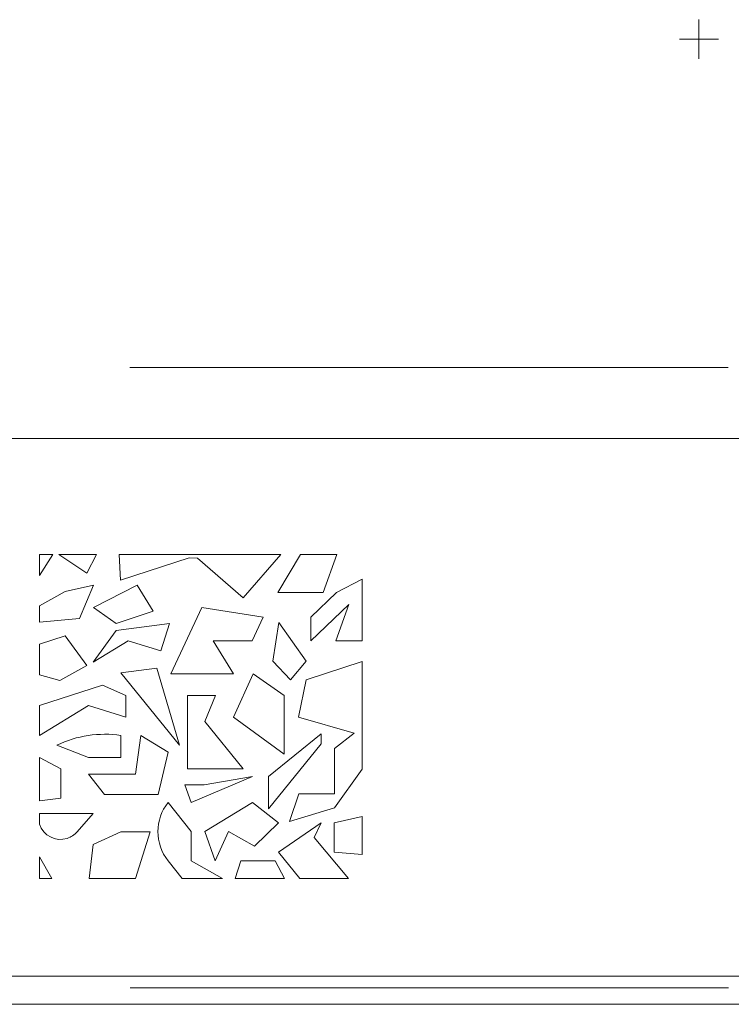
# Model space of a CAD drawing. Header units: inches. Extents: x -35 to 647, y 178 to 608.
# Tile 66 of 125: x 74.49 to 81.77, y 551.04 to 561.11. Entities that reach past the tile are written whole.
import ezdxf

# ---------------------------------------------------------------- set-up
doc = ezdxf.new("R2010")
doc.units = ezdxf.units.IN
doc.header["$MEASUREMENT"] = 0
doc.layers.add('1', color=7, linetype='Continuous')

# ---------------------------------------------------------------- blocks, each defined once
blk = doc.blocks.new('block 361')
at = {"layer": '1', "color": 155, "lineweight": 18, "true_color": 0x4c7299}
blk.add_lwpolyline([(74.887, 555.636), (75.272, 555.636)], dxfattribs=at)
blk = doc.blocks.new('block 660')
at = {"layer": '1', "color": 155, "lineweight": 18, "true_color": 0x4c7299}
blk.add_lwpolyline([(77.128, 555.247), (77.359, 555.636)], dxfattribs=at)
blk = doc.blocks.new('block 661')
at = {"layer": '1', "color": 155, "lineweight": 18, "true_color": 0x4c7299}
blk.add_lwpolyline([(77.59, 555.247), (77.128, 555.247)], dxfattribs=at)
blk = doc.blocks.new('block 662')
at = {"layer": '1', "color": 155, "lineweight": 18, "true_color": 0x4c7299}
blk.add_lwpolyline([(77.731, 555.636), (77.59, 555.247)], dxfattribs=at)
blk = doc.blocks.new('block 663')
at = {"layer": '1', "color": 155, "lineweight": 18, "true_color": 0x4c7299}
blk.add_lwpolyline([(77.359, 555.636), (77.731, 555.636)], dxfattribs=at)
blk = doc.blocks.new('block 664')
at = {"layer": '1', "color": 155, "lineweight": 18, "true_color": 0x4c7299}
blk.add_lwpolyline([(77.074, 554.545), (77.256, 554.356)], dxfattribs=at)
blk = doc.blocks.new('block 665')
at = {"layer": '1', "color": 155, "lineweight": 18, "true_color": 0x4c7299}
blk.add_lwpolyline([(77.256, 554.356), (77.418, 554.545)], dxfattribs=at)
blk = doc.blocks.new('block 666')
at = {"layer": '1', "color": 155, "lineweight": 18, "true_color": 0x4c7299}
blk.add_lwpolyline([(77.418, 554.545), (77.136, 554.94)], dxfattribs=at)
blk = doc.blocks.new('block 667')
at = {"layer": '1', "color": 155, "lineweight": 18, "true_color": 0x4c7299}
blk.add_lwpolyline([(77.136, 554.94), (77.074, 554.545)], dxfattribs=at)
blk = doc.blocks.new('block 668')
at = {"layer": '1', "color": 155, "lineweight": 18, "true_color": 0x4c7299}
blk.add_lwpolyline([(76.241, 552.505), (76.562, 552.323)], dxfattribs=at)
blk = doc.blocks.new('block 669')
at = {"layer": '1', "color": 155, "lineweight": 18, "true_color": 0x4c7299}
blk.add_lwpolyline([(76.148, 552.323), (76.004, 552.505)], dxfattribs=at)
blk = doc.blocks.new('block 670')
at = {"layer": '1', "color": 155, "lineweight": 18, "true_color": 0x4c7299}
blk.add_lwpolyline([(76.562, 552.323), (76.148, 552.323)], dxfattribs=at)
blk = doc.blocks.new('block 671')
at = {"layer": '1', "color": 155, "lineweight": 18, "true_color": 0x4c7299}
blk.add_lwpolyline([(75.82, 552.8), (75.671, 552.323)], dxfattribs=at)
blk = doc.blocks.new('block 672')
at = {"layer": '1', "color": 155, "lineweight": 18, "true_color": 0x4c7299}
blk.add_lwpolyline([(75.522, 552.8), (75.82, 552.8)], dxfattribs=at)
blk = doc.blocks.new('block 673')
at = {"layer": '1', "color": 155, "lineweight": 18, "true_color": 0x4c7299}
blk.add_lwpolyline([(75.238, 552.669), (75.522, 552.8)], dxfattribs=at)
blk = doc.blocks.new('block 674')
at = {"layer": '1', "color": 155, "lineweight": 18, "true_color": 0x4c7299}
blk.add_lwpolyline([(75.096, 554.982), (74.688, 554.944)], dxfattribs=at)
blk = doc.blocks.new('block 675')
at = {"layer": '1', "color": 155, "lineweight": 18, "true_color": 0x4c7299}
blk.add_lwpolyline([(75.242, 555.323), (75.096, 554.982)], dxfattribs=at)
blk = doc.blocks.new('block 676')
at = {"layer": '1', "color": 155, "lineweight": 18, "true_color": 0x4c7299}
blk.add_lwpolyline([(74.95, 555.258), (75.242, 555.323)], dxfattribs=at)
blk = doc.blocks.new('block 677')
at = {"layer": '1', "color": 155, "lineweight": 18, "true_color": 0x4c7299}
blk.add_lwpolyline([(74.688, 555.113), (74.95, 555.258)], dxfattribs=at)
blk = doc.blocks.new('block 678')
at = {"layer": '1', "color": 155, "lineweight": 18, "true_color": 0x4c7299}
blk.add_lwpolyline([(74.688, 554.944), (74.688, 555.113)], dxfattribs=at)
blk = doc.blocks.new('block 679')
at = {"layer": '1', "color": 155, "lineweight": 18, "true_color": 0x4c7299}
blk.add_lwpolyline([(75.573, 553.973), (75.188, 554.091)], dxfattribs=at)
blk = doc.blocks.new('block 680')
at = {"layer": '1', "color": 155, "lineweight": 18, "true_color": 0x4c7299}
blk.add_lwpolyline([(75.573, 554.195), (75.573, 553.973)], dxfattribs=at)
blk = doc.blocks.new('block 681')
at = {"layer": '1', "color": 155, "lineweight": 18, "true_color": 0x4c7299}
blk.add_lwpolyline([(75.332, 554.299), (75.573, 554.195)], dxfattribs=at)
blk = doc.blocks.new('block 682')
at = {"layer": '1', "color": 155, "lineweight": 18, "true_color": 0x4c7299}
blk.add_lwpolyline([(74.688, 554.091), (75.332, 554.299)], dxfattribs=at)
blk = doc.blocks.new('block 683')
at = {"layer": '1', "color": 155, "lineweight": 18, "true_color": 0x4c7299}
blk.add_lwpolyline([(75.188, 554.091), (74.688, 553.786)], dxfattribs=at)
blk = doc.blocks.new('block 684')
at = {"layer": '1', "color": 155, "lineweight": 18, "true_color": 0x4c7299}
blk.add_lwpolyline([(74.816, 552.323), (74.688, 552.323)], dxfattribs=at)
blk = doc.blocks.new('block 685')
at = {"layer": '1', "color": 155, "lineweight": 18, "true_color": 0x4c7299}
blk.add_lwpolyline([(74.688, 552.544), (74.816, 552.323)], dxfattribs=at)
blk = doc.blocks.new('block 686')
at = {"layer": '1', "color": 155, "lineweight": 18, "true_color": 0x4c7299}
blk.add_lwpolyline([(74.688, 552.323), (74.688, 552.544)], dxfattribs=at)
blk = doc.blocks.new('block 687')
at = {"layer": '1', "color": 155, "lineweight": 18, "true_color": 0x4c7299}
blk.add_lwpolyline([(75.074, 552.8), (75.238, 552.989)], dxfattribs=at)
blk = doc.blocks.new('block 688')
at = {"layer": '1', "color": 155, "lineweight": 18, "true_color": 0x4c7299}
blk.add_lwpolyline([(74.688, 552.989), (74.688, 552.88)], dxfattribs=at)
blk = doc.blocks.new('block 689')
at = {"layer": '1', "color": 155, "lineweight": 18, "true_color": 0x4c7299}
blk.add_lwpolyline([(75.188, 553.559), (75.522, 553.559)], dxfattribs=at)
blk = doc.blocks.new('block 690')
at = {"layer": '1', "color": 155, "lineweight": 18, "true_color": 0x4c7299}
blk.add_lwpolyline([(75.522, 553.559), (75.522, 553.786)], dxfattribs=at)
blk = doc.blocks.new('block 691')
at = {"layer": '1', "color": 155, "lineweight": 18, "true_color": 0x4c7299}
blk.add_lwpolyline([(74.867, 553.687), (75.188, 553.559)], dxfattribs=at)
blk = doc.blocks.new('block 692')
at = {"layer": '1', "color": 155, "lineweight": 18, "true_color": 0x4c7299}
blk.add_lwpolyline([(75.237, 554.537), (75.595, 554.755)], dxfattribs=at)
blk = doc.blocks.new('block 693')
at = {"layer": '1', "color": 155, "lineweight": 18, "true_color": 0x4c7299}
blk.add_lwpolyline([(75.595, 554.755), (75.929, 554.65)], dxfattribs=at)
blk = doc.blocks.new('block 694')
at = {"layer": '1', "color": 155, "lineweight": 18, "true_color": 0x4c7299}
blk.add_lwpolyline([(75.929, 554.65), (76.018, 554.932)], dxfattribs=at)
blk = doc.blocks.new('block 695')
at = {"layer": '1', "color": 155, "lineweight": 18, "true_color": 0x4c7299}
blk.add_lwpolyline([(76.018, 554.932), (75.473, 554.861)], dxfattribs=at)
blk = doc.blocks.new('block 696')
at = {"layer": '1', "color": 155, "lineweight": 18, "true_color": 0x4c7299}
blk.add_lwpolyline([(75.473, 554.861), (75.237, 554.537)], dxfattribs=at)
blk = doc.blocks.new('block 697')
at = {"layer": '1', "color": 155, "lineweight": 18, "true_color": 0x4c7299}
blk.add_lwpolyline([(75.522, 554.426), (76.12, 553.687)], dxfattribs=at)
blk = doc.blocks.new('block 698')
at = {"layer": '1', "color": 155, "lineweight": 18, "true_color": 0x4c7299}
blk.add_lwpolyline([(76.12, 553.687), (75.888, 554.473)], dxfattribs=at)
blk = doc.blocks.new('block 699')
at = {"layer": '1', "color": 155, "lineweight": 18, "true_color": 0x4c7299}
blk.add_lwpolyline([(75.888, 554.473), (75.522, 554.426)], dxfattribs=at)
blk = doc.blocks.new('block 700')
at = {"layer": '1', "color": 155, "lineweight": 18, "true_color": 0x4c7299}
blk.add_lwpolyline([(76.241, 553.101), (76.866, 553.367)], dxfattribs=at)
blk = doc.blocks.new('block 701')
at = {"layer": '1', "color": 155, "lineweight": 18, "true_color": 0x4c7299}
blk.add_lwpolyline([(76.866, 553.367), (76.374, 553.28)], dxfattribs=at)
blk = doc.blocks.new('block 702')
at = {"layer": '1', "color": 155, "lineweight": 18, "true_color": 0x4c7299}
blk.add_lwpolyline([(76.374, 553.28), (76.176, 553.28)], dxfattribs=at)
blk = doc.blocks.new('block 703')
at = {"layer": '1', "color": 155, "lineweight": 18, "true_color": 0x4c7299}
blk.add_lwpolyline([(76.176, 553.28), (76.241, 553.101)], dxfattribs=at)
blk = doc.blocks.new('block 704')
at = {"layer": '1', "color": 155, "lineweight": 18, "true_color": 0x4c7299}
blk.add_lwpolyline([(76.484, 552.505), (76.623, 552.803)], dxfattribs=at)
blk = doc.blocks.new('block 705')
at = {"layer": '1', "color": 155, "lineweight": 18, "true_color": 0x4c7299}
blk.add_lwpolyline([(76.623, 552.803), (76.887, 552.654)], dxfattribs=at)
blk = doc.blocks.new('block 706')
at = {"layer": '1', "color": 155, "lineweight": 18, "true_color": 0x4c7299}
blk.add_lwpolyline([(76.887, 552.654), (77.132, 552.891)], dxfattribs=at)
blk = doc.blocks.new('block 707')
at = {"layer": '1', "color": 155, "lineweight": 18, "true_color": 0x4c7299}
blk.add_lwpolyline([(77.132, 552.891), (76.866, 553.101)], dxfattribs=at)
blk = doc.blocks.new('block 708')
at = {"layer": '1', "color": 155, "lineweight": 18, "true_color": 0x4c7299}
blk.add_lwpolyline([(76.866, 553.101), (76.38, 552.803)], dxfattribs=at)
blk = doc.blocks.new('block 709')
at = {"layer": '1', "color": 155, "lineweight": 18, "true_color": 0x4c7299}
blk.add_lwpolyline([(76.38, 552.803), (76.484, 552.505)], dxfattribs=at)
blk = doc.blocks.new('block 710')
at = {"layer": '1', "color": 155, "lineweight": 18, "true_color": 0x4c7299}
blk.add_lwpolyline([(76.672, 553.973), (77.191, 553.596)], dxfattribs=at)
blk = doc.blocks.new('block 711')
at = {"layer": '1', "color": 155, "lineweight": 18, "true_color": 0x4c7299}
blk.add_lwpolyline([(77.191, 553.596), (77.191, 554.194)], dxfattribs=at)
blk = doc.blocks.new('block 712')
at = {"layer": '1', "color": 155, "lineweight": 18, "true_color": 0x4c7299}
blk.add_lwpolyline([(77.191, 554.194), (76.874, 554.415)], dxfattribs=at)
blk = doc.blocks.new('block 713')
at = {"layer": '1', "color": 155, "lineweight": 18, "true_color": 0x4c7299}
blk.add_lwpolyline([(76.874, 554.415), (76.672, 553.973)], dxfattribs=at)
blk = doc.blocks.new('block 714')
at = {"layer": '1', "color": 155, "lineweight": 18, "true_color": 0x4c7299}
blk.add_lwpolyline([(77.497, 552.742), (77.57, 552.891)], dxfattribs=at)
blk = doc.blocks.new('block 715')
at = {"layer": '1', "color": 155, "lineweight": 18, "true_color": 0x4c7299}
blk.add_lwpolyline([(77.57, 552.891), (77.132, 552.592)], dxfattribs=at)
blk = doc.blocks.new('block 716')
at = {"layer": '1', "color": 155, "lineweight": 18, "true_color": 0x4c7299}
blk.add_lwpolyline([(77.132, 552.592), (77.351, 552.323)], dxfattribs=at)
blk = doc.blocks.new('block 717')
at = {"layer": '1', "color": 155, "lineweight": 18, "true_color": 0x4c7299}
blk.add_lwpolyline([(77.351, 552.323), (77.851, 552.323)], dxfattribs=at)
blk = doc.blocks.new('block 718')
at = {"layer": '1', "color": 155, "lineweight": 18, "true_color": 0x4c7299}
blk.add_lwpolyline([(77.851, 552.323), (77.497, 552.742)], dxfattribs=at)
blk = doc.blocks.new('block 719')
at = {"layer": '1', "color": 155, "lineweight": 18, "true_color": 0x4c7299}
blk.add_lwpolyline([(77.726, 555.247), (77.464, 554.996)], dxfattribs=at)
blk = doc.blocks.new('block 720')
at = {"layer": '1', "color": 155, "lineweight": 18, "true_color": 0x4c7299}
blk.add_lwpolyline([(77.464, 554.996), (77.464, 554.753)], dxfattribs=at)
blk = doc.blocks.new('block 721')
at = {"layer": '1', "color": 155, "lineweight": 18, "true_color": 0x4c7299}
blk.add_lwpolyline([(77.464, 554.753), (77.853, 555.126)], dxfattribs=at)
blk = doc.blocks.new('block 722')
at = {"layer": '1', "color": 155, "lineweight": 18, "true_color": 0x4c7299}
blk.add_lwpolyline([(77.853, 555.126), (77.719, 554.755)], dxfattribs=at)
blk = doc.blocks.new('block 723')
at = {"layer": '1', "color": 155, "lineweight": 18, "true_color": 0x4c7299}
blk.add_lwpolyline([(77.719, 554.755), (77.988, 554.755)], dxfattribs=at)
blk = doc.blocks.new('block 724')
at = {"layer": '1', "color": 155, "lineweight": 18, "true_color": 0x4c7299}
blk.add_lwpolyline([(77.988, 554.755), (77.988, 555.385)], dxfattribs=at)
blk = doc.blocks.new('block 725')
at = {"layer": '1', "color": 155, "lineweight": 18, "true_color": 0x4c7299}
blk.add_lwpolyline([(77.988, 555.385), (77.726, 555.247)], dxfattribs=at)
blk = doc.blocks.new('block 726')
at = {"layer": '1', "color": 155, "lineweight": 18, "true_color": 0x4c7299}
blk.add_lwpolyline([(97.988, 556.823), (59.988, 556.823)], dxfattribs=at)
blk = doc.blocks.new('block 728')
at = {"layer": '1', "color": 155, "lineweight": 18, "true_color": 0x4c7299}
blk.add_lwpolyline([(59.988, 551.323), (97.988, 551.323)], dxfattribs=at)
blk = doc.blocks.new('block 730')
at = {"layer": '1', "color": 155, "lineweight": 18, "true_color": 0x4c7299}
blk.add_lwpolyline([(74.906, 553.145), (74.688, 553.118)], dxfattribs=at)
blk = doc.blocks.new('block 731')
at = {"layer": '1', "color": 155, "lineweight": 18, "true_color": 0x4c7299}
blk.add_lwpolyline([(74.906, 553.444), (74.906, 553.145)], dxfattribs=at)
blk = doc.blocks.new('block 732')
at = {"layer": '1', "color": 155, "lineweight": 18, "true_color": 0x4c7299}
blk.add_lwpolyline([(74.688, 553.559), (74.906, 553.444)], dxfattribs=at)
blk = doc.blocks.new('block 733')
at = {"layer": '1', "color": 155, "lineweight": 18, "true_color": 0x4c7299}
blk.add_lwpolyline([(74.688, 553.118), (74.688, 553.559)], dxfattribs=at)
blk = doc.blocks.new('block 734')
at = {"layer": '1', "color": 155, "lineweight": 18, "true_color": 0x4c7299}
blk.add_lwpolyline([(74.896, 554.348), (74.688, 554.406)], dxfattribs=at)
blk = doc.blocks.new('block 735')
at = {"layer": '1', "color": 155, "lineweight": 18, "true_color": 0x4c7299}
blk.add_lwpolyline([(75.172, 554.501), (74.896, 554.348)], dxfattribs=at)
blk = doc.blocks.new('block 736')
at = {"layer": '1', "color": 155, "lineweight": 18, "true_color": 0x4c7299}
blk.add_lwpolyline([(74.95, 554.806), (75.172, 554.501)], dxfattribs=at)
blk = doc.blocks.new('block 737')
at = {"layer": '1', "color": 155, "lineweight": 18, "true_color": 0x4c7299}
blk.add_lwpolyline([(74.688, 554.721), (74.95, 554.806)], dxfattribs=at)
blk = doc.blocks.new('block 738')
at = {"layer": '1', "color": 155, "lineweight": 18, "true_color": 0x4c7299}
blk.add_lwpolyline([(74.688, 554.406), (74.688, 554.721)], dxfattribs=at)
blk = doc.blocks.new('block 739')
at = {"layer": '1', "color": 155, "lineweight": 18, "true_color": 0x4c7299}
blk.add_lwpolyline([(74.688, 555.636), (74.688, 555.423)], dxfattribs=at)
blk = doc.blocks.new('block 740')
at = {"layer": '1', "color": 155, "lineweight": 18, "true_color": 0x4c7299}
blk.add_lwpolyline([(74.688, 555.423), (74.825, 555.636)], dxfattribs=at)
blk = doc.blocks.new('block 741')
at = {"layer": '1', "color": 155, "lineweight": 18, "true_color": 0x4c7299}
blk.add_lwpolyline([(75.172, 555.447), (74.887, 555.636)], dxfattribs=at)
blk = doc.blocks.new('block 742')
at = {"layer": '1', "color": 155, "lineweight": 18, "true_color": 0x4c7299}
blk.add_lwpolyline([(75.355, 553.183), (75.904, 553.183)], dxfattribs=at)
blk = doc.blocks.new('block 743')
at = {"layer": '1', "color": 155, "lineweight": 18, "true_color": 0x4c7299}
blk.add_lwpolyline([(75.904, 553.183), (76.004, 553.614)], dxfattribs=at)
blk = doc.blocks.new('block 744')
at = {"layer": '1', "color": 155, "lineweight": 18, "true_color": 0x4c7299}
blk.add_lwpolyline([(76.004, 553.614), (75.726, 553.786)], dxfattribs=at)
blk = doc.blocks.new('block 745')
at = {"layer": '1', "color": 155, "lineweight": 18, "true_color": 0x4c7299}
blk.add_lwpolyline([(75.726, 553.786), (75.67, 553.39)], dxfattribs=at)
blk = doc.blocks.new('block 746')
at = {"layer": '1', "color": 155, "lineweight": 18, "true_color": 0x4c7299}
blk.add_lwpolyline([(75.67, 553.39), (75.188, 553.39)], dxfattribs=at)
blk = doc.blocks.new('block 747')
at = {"layer": '1', "color": 155, "lineweight": 18, "true_color": 0x4c7299}
blk.add_lwpolyline([(75.188, 553.39), (75.355, 553.183)], dxfattribs=at)
blk = doc.blocks.new('block 748')
at = {"layer": '1', "color": 155, "lineweight": 18, "true_color": 0x4c7299}
blk.add_lwpolyline([(75.473, 554.932), (75.851, 555.056)], dxfattribs=at)
blk = doc.blocks.new('block 749')
at = {"layer": '1', "color": 155, "lineweight": 18, "true_color": 0x4c7299}
blk.add_lwpolyline([(75.851, 555.056), (75.688, 555.323)], dxfattribs=at)
blk = doc.blocks.new('block 750')
at = {"layer": '1', "color": 155, "lineweight": 18, "true_color": 0x4c7299}
blk.add_lwpolyline([(75.688, 555.323), (75.242, 555.096)], dxfattribs=at)
blk = doc.blocks.new('block 751')
at = {"layer": '1', "color": 155, "lineweight": 18, "true_color": 0x4c7299}
blk.add_lwpolyline([(75.242, 555.096), (75.473, 554.932)], dxfattribs=at)
blk = doc.blocks.new('block 752')
at = {"layer": '1', "color": 155, "lineweight": 18, "true_color": 0x4c7299}
blk.add_lwpolyline([(75.518, 555.375), (75.502, 555.636)], dxfattribs=at)
blk = doc.blocks.new('block 753')
at = {"layer": '1', "color": 155, "lineweight": 18, "true_color": 0x4c7299}
blk.add_lwpolyline([(76.219, 555.604), (75.518, 555.375)], dxfattribs=at)
blk = doc.blocks.new('block 754')
at = {"layer": '1', "color": 155, "lineweight": 18, "true_color": 0x4c7299}
blk.add_lwpolyline([(76.305, 555.598), (76.219, 555.604)], dxfattribs=at)
blk = doc.blocks.new('block 755')
at = {"layer": '1', "color": 155, "lineweight": 18, "true_color": 0x4c7299}
blk.add_lwpolyline([(76.771, 555.193), (76.305, 555.598)], dxfattribs=at)
blk = doc.blocks.new('block 756')
at = {"layer": '1', "color": 155, "lineweight": 18, "true_color": 0x4c7299}
blk.add_lwpolyline([(77.156, 555.636), (76.771, 555.193)], dxfattribs=at)
blk = doc.blocks.new('block 757')
at = {"layer": '1', "color": 155, "lineweight": 18, "true_color": 0x4c7299}
blk.add_lwpolyline([(75.502, 555.636), (77.156, 555.636)], dxfattribs=at)
blk = doc.blocks.new('block 758')
at = {"layer": '1', "color": 155, "lineweight": 18, "true_color": 0x4c7299}
blk.add_lwpolyline([(76.033, 554.415), (76.672, 554.415)], dxfattribs=at)
blk = doc.blocks.new('block 759')
at = {"layer": '1', "color": 155, "lineweight": 18, "true_color": 0x4c7299}
blk.add_lwpolyline([(76.672, 554.415), (76.464, 554.755)], dxfattribs=at)
blk = doc.blocks.new('block 760')
at = {"layer": '1', "color": 155, "lineweight": 18, "true_color": 0x4c7299}
blk.add_lwpolyline([(76.464, 554.755), (76.863, 554.755)], dxfattribs=at)
blk = doc.blocks.new('block 761')
at = {"layer": '1', "color": 155, "lineweight": 18, "true_color": 0x4c7299}
blk.add_lwpolyline([(76.863, 554.755), (76.975, 554.996)], dxfattribs=at)
blk = doc.blocks.new('block 762')
at = {"layer": '1', "color": 155, "lineweight": 18, "true_color": 0x4c7299}
blk.add_lwpolyline([(76.975, 554.996), (76.35, 555.095)], dxfattribs=at)
blk = doc.blocks.new('block 763')
at = {"layer": '1', "color": 155, "lineweight": 18, "true_color": 0x4c7299}
blk.add_lwpolyline([(76.35, 555.095), (76.033, 554.415)], dxfattribs=at)
blk = doc.blocks.new('block 764')
at = {"layer": '1', "color": 155, "lineweight": 18, "true_color": 0x4c7299}
blk.add_lwpolyline([(76.203, 553.444), (76.773, 553.444)], dxfattribs=at)
blk = doc.blocks.new('block 765')
at = {"layer": '1', "color": 155, "lineweight": 18, "true_color": 0x4c7299}
blk.add_lwpolyline([(76.773, 553.444), (76.38, 553.93)], dxfattribs=at)
blk = doc.blocks.new('block 766')
at = {"layer": '1', "color": 155, "lineweight": 18, "true_color": 0x4c7299}
blk.add_lwpolyline([(76.38, 553.93), (76.488, 554.194)], dxfattribs=at)
blk = doc.blocks.new('block 767')
at = {"layer": '1', "color": 155, "lineweight": 18, "true_color": 0x4c7299}
blk.add_lwpolyline([(76.488, 554.194), (76.203, 554.194)], dxfattribs=at)
blk = doc.blocks.new('block 768')
at = {"layer": '1', "color": 155, "lineweight": 18, "true_color": 0x4c7299}
blk.add_lwpolyline([(76.203, 554.194), (76.203, 553.444)], dxfattribs=at)
blk = doc.blocks.new('block 769')
at = {"layer": '1', "color": 155, "lineweight": 18, "true_color": 0x4c7299}
blk.add_lwpolyline([(77.098, 552.505), (76.749, 552.505)], dxfattribs=at)
blk = doc.blocks.new('block 770')
at = {"layer": '1', "color": 155, "lineweight": 18, "true_color": 0x4c7299}
blk.add_lwpolyline([(76.749, 552.505), (76.691, 552.323)], dxfattribs=at)
blk = doc.blocks.new('block 771')
at = {"layer": '1', "color": 155, "lineweight": 18, "true_color": 0x4c7299}
blk.add_lwpolyline([(76.691, 552.323), (77.195, 552.323)], dxfattribs=at)
blk = doc.blocks.new('block 772')
at = {"layer": '1', "color": 155, "lineweight": 18, "true_color": 0x4c7299}
blk.add_lwpolyline([(77.195, 552.323), (77.098, 552.505)], dxfattribs=at)
blk = doc.blocks.new('block 773')
at = {"layer": '1', "color": 155, "lineweight": 18, "true_color": 0x4c7299}
blk.add_lwpolyline([(77.57, 553.801), (77.57, 553.7)], dxfattribs=at)
blk = doc.blocks.new('block 774')
at = {"layer": '1', "color": 155, "lineweight": 18, "true_color": 0x4c7299}
blk.add_lwpolyline([(77.031, 553.367), (77.57, 553.801)], dxfattribs=at)
blk = doc.blocks.new('block 775')
at = {"layer": '1', "color": 155, "lineweight": 18, "true_color": 0x4c7299}
blk.add_lwpolyline([(77.031, 553.034), (77.031, 553.367)], dxfattribs=at)
blk = doc.blocks.new('block 776')
at = {"layer": '1', "color": 155, "lineweight": 18, "true_color": 0x4c7299}
blk.add_lwpolyline([(77.57, 553.7), (77.031, 553.034)], dxfattribs=at)
blk = doc.blocks.new('block 777')
at = {"layer": '1', "color": 155, "lineweight": 18, "true_color": 0x4c7299}
blk.add_lwpolyline([(77.418, 554.356), (77.337, 553.973)], dxfattribs=at)
blk = doc.blocks.new('block 778')
at = {"layer": '1', "color": 155, "lineweight": 18, "true_color": 0x4c7299}
blk.add_lwpolyline([(77.337, 553.973), (77.908, 553.808)], dxfattribs=at)
blk = doc.blocks.new('block 779')
at = {"layer": '1', "color": 155, "lineweight": 18, "true_color": 0x4c7299}
blk.add_lwpolyline([(77.908, 553.808), (77.706, 553.651)], dxfattribs=at)
blk = doc.blocks.new('block 780')
at = {"layer": '1', "color": 155, "lineweight": 18, "true_color": 0x4c7299}
blk.add_lwpolyline([(77.706, 553.651), (77.706, 553.19)], dxfattribs=at)
blk = doc.blocks.new('block 781')
at = {"layer": '1', "color": 155, "lineweight": 18, "true_color": 0x4c7299}
blk.add_lwpolyline([(77.706, 553.19), (77.34, 553.19)], dxfattribs=at)
blk = doc.blocks.new('block 782')
at = {"layer": '1', "color": 155, "lineweight": 18, "true_color": 0x4c7299}
blk.add_lwpolyline([(77.34, 553.19), (77.247, 552.905)], dxfattribs=at)
blk = doc.blocks.new('block 783')
at = {"layer": '1', "color": 155, "lineweight": 18, "true_color": 0x4c7299}
blk.add_lwpolyline([(77.247, 552.905), (77.706, 553.047)], dxfattribs=at)
blk = doc.blocks.new('block 784')
at = {"layer": '1', "color": 155, "lineweight": 18, "true_color": 0x4c7299}
blk.add_lwpolyline([(77.706, 553.047), (77.991, 553.44)], dxfattribs=at)
blk = doc.blocks.new('block 785')
at = {"layer": '1', "color": 155, "lineweight": 18, "true_color": 0x4c7299}
blk.add_lwpolyline([(77.991, 553.44), (77.988, 554.543)], dxfattribs=at)
blk = doc.blocks.new('block 786')
at = {"layer": '1', "color": 155, "lineweight": 18, "true_color": 0x4c7299}
blk.add_lwpolyline([(77.988, 554.543), (77.418, 554.356)], dxfattribs=at)
blk = doc.blocks.new('block 787')
at = {"layer": '1', "color": 155, "lineweight": 18, "true_color": 0x4c7299}
blk.add_lwpolyline([(77.703, 552.592), (77.988, 552.567)], dxfattribs=at)
blk = doc.blocks.new('block 788')
at = {"layer": '1', "color": 155, "lineweight": 18, "true_color": 0x4c7299}
blk.add_lwpolyline([(77.988, 552.567), (77.988, 552.958)], dxfattribs=at)
blk = doc.blocks.new('block 789')
at = {"layer": '1', "color": 155, "lineweight": 18, "true_color": 0x4c7299}
blk.add_lwpolyline([(77.703, 552.891), (77.703, 552.592)], dxfattribs=at)
blk = doc.blocks.new('block 790')
at = {"layer": '1', "color": 155, "lineweight": 18, "true_color": 0x4c7299}
blk.add_lwpolyline([(75.671, 552.323), (75.195, 552.323)], dxfattribs=at)
blk = doc.blocks.new('block 791')
at = {"layer": '1', "color": 155, "lineweight": 18, "true_color": 0x4c7299}
blk.add_lwpolyline([(75.195, 552.323), (75.238, 552.669)], dxfattribs=at)
blk = doc.blocks.new('block 792')
at = {"layer": '1', "color": 155, "lineweight": 18, "true_color": 0x4c7299}
blk.add_lwpolyline([(74.825, 555.636), (74.688, 555.636)], dxfattribs=at)
blk = doc.blocks.new('block 793')
at = {"layer": '1', "color": 155, "lineweight": 18, "true_color": 0x4c7299}
blk.add_lwpolyline([(77.988, 552.958), (77.703, 552.891)], dxfattribs=at)
blk = doc.blocks.new('block 794')
at = {"layer": '1', "color": 155, "lineweight": 18, "true_color": 0x4c7299}
blk.add_lwpolyline([(76.004, 553.101), (76.241, 552.803)], dxfattribs=at)
blk = doc.blocks.new('block 795')
at = {"layer": '1', "color": 155, "lineweight": 18, "true_color": 0x4c7299}
blk.add_lwpolyline([(75.272, 555.636), (75.172, 555.447)], dxfattribs=at)
blk = doc.blocks.new('block 796')
at = {"layer": '1', "color": 155, "lineweight": 18, "true_color": 0x4c7299}
blk.add_lwpolyline([(74.688, 553.786), (74.688, 554.091)], dxfattribs=at)
blk = doc.blocks.new('block 797')
at = {"layer": '1', "color": 155, "lineweight": 18, "true_color": 0x4c7299}
blk.add_lwpolyline([(75.238, 552.989), (74.688, 552.989)], dxfattribs=at)
blk = doc.blocks.new('block 798')
at = {"layer": '1', "color": 155, "lineweight": 18, "true_color": 0x4c7299}
blk.add_lwpolyline([(76.241, 552.803), (76.241, 552.505)], dxfattribs=at)
blk = doc.blocks.new('block 1571')
at = {"layer": '1', "color": 18, "lineweight": 13, "true_color": 0x4c0000}
blk.add_lwpolyline([(155.726, 551.036), (24.162, 551.036)], dxfattribs=at)
blk = doc.blocks.new('block 1574')
at = {"layer": '1', "color": 18, "lineweight": 13, "true_color": 0x4c0000}
blk.add_lwpolyline([(81.735, 557.549), (75.614, 557.549)], dxfattribs=at)
blk = doc.blocks.new('block 1575')
at = {"layer": '1', "color": 18, "lineweight": 13, "true_color": 0x4c0000}
blk.add_lwpolyline([(81.736, 551.205), (75.616, 551.205)], dxfattribs=at)
blk = doc.blocks.new('block 1609')
at = {"layer": '1', "color": 18, "lineweight": 13, "true_color": 0x4c0000}
blk.add_lwpolyline([(81.736, 551.205), (75.616, 551.205)], dxfattribs=at)
blk = doc.blocks.new('block 1610')
at = {"layer": '1', "color": 18, "lineweight": 13, "true_color": 0x4c0000}
blk.add_lwpolyline([(81.735, 557.549), (75.614, 557.549)], dxfattribs=at)
blk = doc.blocks.new('block 1611')
at = {"layer": '1', "color": 18, "lineweight": 13, "true_color": 0x4c0000}
blk.add_lwpolyline([(155.726, 551.036), (24.162, 551.036)], dxfattribs=at)
blk = doc.blocks.new('block 1734')
at = {"layer": '1', "color": 18, "lineweight": 13, "true_color": 0x4c0000}
blk.add_lwpolyline([(81.235, 560.906), (81.635, 560.906)], dxfattribs=at)
blk = doc.blocks.new('block 1735')
at = {"layer": '1', "color": 18, "lineweight": 13, "true_color": 0x4c0000}
blk.add_lwpolyline([(81.434, 560.707), (81.434, 561.107)], dxfattribs=at)
blk = doc.blocks.new('block 1781')
at = {"layer": '1', "color": 18, "lineweight": 13, "true_color": 0x4c0000}
blk.add_lwpolyline([(81.434, 560.707), (81.434, 561.107)], dxfattribs=at)
blk = doc.blocks.new('block 1800')
at = {"layer": '1', "color": 18, "lineweight": 13, "true_color": 0x4c0000}
blk.add_lwpolyline([(81.235, 560.906), (81.635, 560.906)], dxfattribs=at)
blk = doc.blocks.new('block 5205')
at = {"layer": '1', "color": 155, "lineweight": 18, "true_color": 0x4c7299}
blk.add_open_spline([(76.004, 552.505), (75.865, 552.679), (75.865, 552.927), (76.004, 553.101)], degree=3, dxfattribs=at)
blk = doc.blocks.new('block 5206')
at = {"layer": '1', "color": 155, "lineweight": 18, "true_color": 0x4c7299}
blk.add_open_spline([(74.688, 552.88), (74.726, 552.761), (74.853, 552.695), (74.972, 552.733), (75.011, 552.746), (75.046, 552.769), (75.074, 552.8)], degree=3, knots=[0, 0, 0, 0, 1, 1, 1, 2, 2, 2, 2], dxfattribs=at)
blk = doc.blocks.new('block 5207')
at = {"layer": '1', "color": 155, "lineweight": 18, "true_color": 0x4c7299}
blk.add_open_spline([(75.522, 553.786), (75.299, 553.819), (75.07, 553.785), (74.867, 553.687)], degree=3, dxfattribs=at)
blk = doc.blocks.new('block 5738')
at = {"layer": '1', "color": 155, "lineweight": 18, "true_color": 0x4c7299}
blk.add_lwpolyline([(155.726, 551.036), (24.162, 551.036)], dxfattribs=at)
blk = doc.blocks.new('block 5766')
at = {"layer": '1', "color": 18, "lineweight": 13, "true_color": 0x4c0000}
blk.add_lwpolyline([(160.226, 551.082), (159.368, 553.254), (157.057, 553.54), (155.731, 551.628), (155.148, 551.036), (153.979, 551.036), (151.642, 551.036), (76.832, 551.036), (39.428, 551.036), (30.076, 551.036), (25.401, 551.036), (24.232, 551.036), (24.063, 552.146), (22.325, 553.698), (20.143, 552.878), (19.2, 551.036), (14.524, 551.036), (13.355, 551.036), (12.815, 551.675), (11.449, 553.559), (9.145, 553.225), (8.323, 551.036)], dxfattribs=at)
blk = doc.blocks.new('block 5769')
at = {"layer": '1', "color": 18, "lineweight": 13, "true_color": 0x4c0000}
blk.add_lwpolyline([(160.226, 551.082), (159.368, 553.254), (157.057, 553.54), (155.731, 551.628), (155.148, 551.036), (153.979, 551.036), (151.642, 551.036), (76.832, 551.036), (39.428, 551.036), (30.076, 551.036), (25.401, 551.036), (24.232, 551.036), (24.063, 552.146), (22.325, 553.698), (20.143, 552.878), (19.2, 551.036), (14.524, 551.036), (13.355, 551.036), (12.815, 551.675), (11.449, 553.559), (9.145, 553.225), (8.323, 551.036)], dxfattribs=at)

msp = doc.modelspace()

# ---------------------------------------------------------------- block references
at = {"layer": '1'}
for name in ['block 5766', 'block 5769', 'block 1735', 'block 1781', 'block 1734', 'block 1800', 'block 1574', 'block 1610', 'block 726', 'block 739', 'block 740', 'block 792', 'block 361', 'block 741', 'block 795', 'block 752', 'block 757', 'block 753', 'block 754', 'block 755', 'block 756', 'block 660', 'block 663', 'block 662', 'block 725', 'block 724', 'block 676', 'block 675', 'block 750', 'block 749', 'block 677', 'block 661', 'block 719', 'block 678', 'block 751', 'block 763', 'block 762', 'block 721', 'block 722', 'block 674', 'block 748', 'block 761', 'block 720', 'block 695', 'block 694', 'block 667', 'block 666', 'block 737', 'block 736', 'block 696', 'block 738', 'block 692', 'block 693', 'block 759', 'block 760', 'block 723', 'block 735', 'block 699', 'block 698', 'block 664', 'block 665', 'block 786', 'block 785', 'block 734', 'block 697', 'block 758', 'block 713', 'block 712', 'block 682', 'block 681', 'block 777', 'block 680', 'block 767', 'block 768', 'block 766', 'block 711', 'block 683', 'block 796', 'block 679', 'block 710', 'block 778', 'block 765', 'block 5207', 'block 690', 'block 745', 'block 744', 'block 774', 'block 773', 'block 779', 'block 691', 'block 776', 'block 743', 'block 780', 'block 732', 'block 733', 'block 689', 'block 731', 'block 746', 'block 747', 'block 764', 'block 700', 'block 701', 'block 775', 'block 784', 'block 702', 'block 703', 'block 742', 'block 782', 'block 781', 'block 730', 'block 5205', 'block 794', 'block 708', 'block 707', 'block 688', 'block 797', 'block 687', 'block 783', 'block 5206', 'block 706', 'block 715', 'block 714', 'block 793', 'block 789', 'block 788', 'block 673', 'block 672', 'block 671', 'block 798', 'block 709', 'block 704', 'block 705', 'block 791', 'block 718', 'block 716', 'block 787', 'block 685', 'block 686', 'block 669', 'block 668', 'block 770', 'block 769', 'block 772', 'block 684', 'block 790', 'block 670', 'block 771', 'block 717', 'block 728', 'block 1575', 'block 1609', 'block 1571', 'block 1611', 'block 5738']:
    msp.add_blockref(name, (0, 0), dxfattribs=at)

doc.saveas('drawing.dxf')
